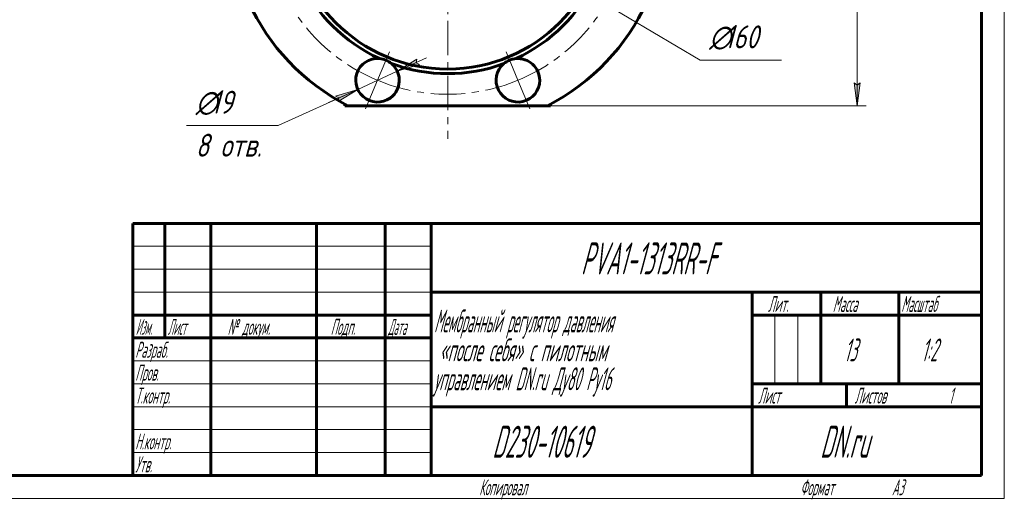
# Model space of a CAD drawing. Header units: millimetres. Extents: x 0 to 420, y 0 to 297.
# Tile 8 of 13: x 205 to 420, y 0 to 104. Entities that reach past the tile are written whole.
import ezdxf

# ---------------------------------------------------------------- set-up
doc = ezdxf.new("R2010")
doc.units = ezdxf.units.MM
for name, pattern in [('K5LT_AXLED', [12, 7.5, -1.5, 1.5, -1.5]), ('K5LT_BASIC', [0]), ('K5LT_THIN', [0])]:
    doc.linetypes.add(name, pattern=pattern)
doc.layers.add('Системный слой', color=7, linetype='Continuous')
doc.layers.add('Системный слой (1)', color=7, linetype='Continuous', true_color=0x6c6c6c)
doc.styles.add('KDIMTEXTSTYLE', font='GOST_AU.SHX', dxfattribs={"width": 0.96, "oblique": 15, "height": 5})
doc.styles.add('KTEXTSTYLE', font='GOST_AU.SHX', dxfattribs={"width": 0.56, "height": 5})
doc.dimstyles.new('KDIMSTYLE (0.50)', dxfattribs={"dimtxt": 5, "dimasz": 1, "dimexe": 2, "dimexo": 0, "dimgap": 1, "dimtad": 1, "dimlfac": 2, "dimtxsty": 'KDIMTEXTSTYLE', "dimsah": 1, "dimcen": 0, "dimdle": 1, "dimadec": 0, "dimazin": 0, "dimtfac": 0.667, "dimtmove": 0, "dimatfit": 3, "dimfxl": 1, "dimtvp": 1, "dimtolj": 1, "dimtzin": 0, "dimarcsym": 0})

# ---------------------------------------------------------------- blocks, each defined once
blk = doc.blocks.new('U61')
at = {"layer": 'Системный слой (1)', "color": 143, "linetype": 'K5LT_BASIC', "lineweight": 60, "true_color": 0x33acca}
for p, q in [((276.21, 85.68), (276.87, 85.68)), ((320.41, 85.68), (321.07, 85.68))]:
    blk.add_line(p, q, dxfattribs=at)
blk = doc.blocks.new('U95')
at = {"layer": 'Системный слой (1)', "color": 30, "linetype": 'K5LT_AXLED', "lineweight": 18, "true_color": 0xff8000}
for p, q in [((283.33, 165.13), (280.75, 171.37)), ((313.95, 165.13), (316.53, 171.37)), ((285.92, 158.9), (283.33, 165.13)), ((311.36, 158.9), (313.95, 165.13)), ((261.68, 143.49), (255.45, 146.07)), ((335.6, 143.49), (341.83, 146.07)), ((267.92, 140.9), (261.68, 143.49)), ((329.36, 140.9), (335.6, 143.49)), ((267.92, 115.46), (261.68, 112.87)), ((329.36, 115.46), (335.6, 112.87)), ((261.68, 112.87), (255.45, 110.29)), ((335.6, 112.87), (341.83, 110.29)), ((285.92, 97.46), (283.33, 91.22)), ((311.36, 97.46), (313.95, 91.22)), ((283.33, 91.22), (280.75, 84.99)), ((313.95, 91.22), (316.53, 84.99))]:
    blk.add_line(p, q, dxfattribs=at)
for start, end in [(67.5, 112.5), (112.5, 157.5), (22.5, 67.5), (157.5, 202.5), (337.5, 22.5), (202.5, 247.5), (292.5, 337.5), (247.5, 292.5)]:
    blk.add_arc((298.64, 128.18), 40, start, end, dxfattribs=at)
blk = doc.blocks.new('U96')
at = {"layer": 'Системный слой (1)', "color": 30, "linetype": 'K5LT_AXLED', "lineweight": 18, "true_color": 0xff8000}
for q in [(298.64, 177.93), (248.89, 128.18), (348.39, 128.18), (298.64, 78.43)]:
    blk.add_line((298.64, 128.18), q, dxfattribs=at)
blk = doc.blocks.new('D5')
at = {"layer": 'Системный слой (1)'}
for points in [[(268.86, 146.57), (264.22, 148.55), (268.19, 145.44), (268.09, 146.26)], [(333.06, 107.81), (329.09, 110.92), (329.19, 110.1), (328.42, 109.79)]]:
    blk.add_hatch(color=7, dxfattribs=at).paths.add_polyline_path(points)
at = {"layer": 'Системный слой (1)', "color": 7, "linetype": 'K5LT_THIN', "lineweight": 18, "true_color": 0xffffff}
for p, q in [((264.22, 148.55), (268.86, 146.57)), ((268.19, 145.44), (264.22, 148.55)), ((264.22, 148.55), (333.06, 107.81)), ((268.86, 146.57), (268.09, 146.26)), ((268.09, 146.26), (268.19, 145.44)), ((328.42, 109.79), (329.19, 110.1)), ((333.06, 107.81), (328.42, 109.79)), ((329.19, 110.1), (329.09, 110.92)), ((329.09, 110.92), (333.06, 107.81)), ((333.06, 107.81), (353.66, 95.61))]:
    blk.add_line(p, q, dxfattribs=at)
blk.add_wipeout([(355.66, 96.61), (355.66, 103.99), (368.84, 103.99), (368.84, 96.61)]).dxf.layer = 'Системный слой (1)'
blk.add_line((353.66, 95.61), (371.39, 95.61), dxfattribs=at)
at = {"layer": 'Системный слой (1)', "color": 7, "char_height": 5, "attachment_point": 1, "style": 'KTEXTSTYLE'}
for s, insert in [('\\H5.0;\\W1.000;\\Q15;\\Q15;\\W0.960;∅', (355.66, 103.2)), ('\\H5.0;\\W1.000;\\Q15;\\Q15;\\W0.960;160', (358.97, 103.2))]:
    blk.add_mtext(s, dxfattribs=dict(at, insert=insert))
blk = doc.blocks.new('KDIMARROW_01')
at = {"layer": 'Системный слой'}
blk.add_hatch(color=0, dxfattribs=at).paths.add_polyline_path([(0, 0), (-5, 0.66), (-4.5, 0), (-5, -0.66)])
at = {"layer": 'Системный слой', "color": 0, "linetype": 'K5LT_THIN', "lineweight": 18}
for p, q in [((-4.5, 0), (-5, 0.66)), ((-5, 0.66), (0, 0)), ((0, 0), (-5, -0.66)), ((-5, -0.66), (-4.5, 0))]:
    blk.add_line(p, q, dxfattribs=at)
at = {"layer": 'Системный слой (1)', "color": 0, "linetype": 'K5LT_THIN', "lineweight": 18}
blk.add_line((126.47, 128.18), (125.97, 128.18), dxfattribs=at)
blk = doc.blocks.new('D6')
at = {"layer": 'Системный слой (1)'}
for points in [[(291.75, 95.06), (292.48, 94.67), (287.65, 93.19), (291.93, 95.87)], [(274.73, 86.58), (279.01, 89.25), (274.19, 87.78), (274.92, 87.39)]]:
    blk.add_hatch(color=7, dxfattribs=at).paths.add_polyline_path(points)
at = {"layer": 'Системный слой (1)', "color": 7, "linetype": 'K5LT_THIN', "lineweight": 18, "true_color": 0xffffff}
for p, q in [((287.65, 93.19), (294.02, 96.1)), ((291.93, 95.87), (287.65, 93.19)), ((287.65, 93.19), (292.48, 94.67)), ((291.75, 95.06), (291.93, 95.87)), ((292.48, 94.67), (291.75, 95.06)), ((287.65, 93.19), (279.01, 89.25)), ((279.01, 89.25), (261.68, 81.35)), ((279.01, 89.25), (272.64, 86.35)), ((279.01, 89.25), (274.19, 87.78)), ((274.73, 86.58), (279.01, 89.25)), ((274.19, 87.78), (274.92, 87.39)), ((274.92, 87.39), (274.73, 86.58))]:
    blk.add_line(p, q, dxfattribs=at)
blk.add_arc((283.33, 91.22), 4.75, 0.7364, 85.05, dxfattribs=at)
blk.add_arc((283.33, 91.22), 4.75, 0.7364, 85.05, dxfattribs=at)
blk.add_wipeout([(243.68, 72.97), (243.68, 89.73), (259.04, 89.73), (259.04, 72.97)]).dxf.layer = 'Системный слой (1)'
blk.add_line((261.68, 81.35), (241.68, 81.35), dxfattribs=at)
at = {"layer": 'Системный слой (1)', "color": 7, "char_height": 5, "attachment_point": 1, "style": 'KTEXTSTYLE'}
for s, insert in [('\\H5.0;\\W1.000;\\Q15;\\Q15;\\W0.960;∅', (243.68, 88.94)), ('\\H5.0;\\W1.000;\\Q15;\\Q15;\\W0.960;19', (246.98, 88.94)), ('\\H5.0;\\W1.000;\\Q15;\\Q15;\\W0.960;8 отв.', (243.68, 79.56))]:
    blk.add_mtext(s, dxfattribs=dict(at, insert=insert))
blk = doc.blocks.new('D8')
at = {"layer": 'Системный слой (1)'}
for points in [[(388.57, 265.68), (387.91, 270.68), (387.25, 265.68), (387.91, 266.18)], [(387.91, 85.68), (388.57, 90.68), (387.91, 90.18), (387.25, 90.68)]]:
    blk.add_hatch(color=7, dxfattribs=at).paths.add_polyline_path(points)
at = {"layer": 'Системный слой (1)', "color": 7, "linetype": 'K5LT_THIN', "lineweight": 18, "true_color": 0xffffff}
for p, q in [((308.41, 270.68), (389.91, 270.68)), ((387.25, 265.68), (387.91, 270.68)), ((387.91, 270.68), (388.57, 265.68)), ((387.91, 266.18), (387.25, 265.68)), ((388.57, 265.68), (387.91, 266.18)), ((387.91, 85.68), (387.25, 90.68)), ((387.25, 90.68), (387.91, 90.18)), ((387.91, 90.18), (388.57, 90.68)), ((388.57, 90.68), (387.91, 85.68)), ((320.41, 85.68), (389.91, 85.68))]:
    blk.add_line(p, q, dxfattribs=at)
blk.add_wipeout([(386.91, 172.64), (379.53, 172.64), (379.53, 183.28), (386.91, 183.28)]).dxf.layer = 'Системный слой (1)'
blk.add_line((387.91, 85.68), (387.91, 270.68), dxfattribs=at)
at = {"layer": 'Системный слой (1)', "color": 7, "insert": (380.32, 172.64), "char_height": 5, "attachment_point": 1, "rotation": 90, "style": 'KTEXTSTYLE'}
blk.add_mtext('\\H5.0;\\W1.000;\\Q15;\\Q15;\\W0.960;370', dxfattribs=at)
blk = doc.blocks.new('U97')
at = {"color": 7, "linetype": 'K5LT_THIN', "lineweight": 18, "true_color": 0xffffff}
for p, q in [((420, 297), (420, 0)), ((230, 55), (295, 55)), ((230, 50), (295, 50)), ((230, 45), (295, 45)), ((369.96, 25), (369.96, 40)), ((374.98, 25), (374.98, 40)), ((230, 30), (295, 30)), ((230, 25), (295, 25)), ((230, 20), (295, 20)), ((230, 15), (295, 15)), ((230, 10), (295, 10)), ((420, 0), (0, 0))]:
    blk.add_line(p, q, dxfattribs=at)
at = {"color": 143, "linetype": 'K5LT_BASIC', "lineweight": 60, "true_color": 0x33acca}
for p, q in [((415, 292), (415, 5)), ((230, 60), (415, 60)), ((230, 5), (230, 60)), ((237, 35), (237, 60)), ((247, 5), (247, 60)), ((270, 5), (270, 60)), ((285, 5), (285, 60)), ((295, 5), (295, 60)), ((295, 45), (415, 45)), ((365, 5), (365, 45)), ((380, 25), (380, 45)), ((397, 25), (397, 45)), ((230, 40), (295, 40)), ((365, 40), (380, 40)), ((380, 40), (415, 40)), ((230, 35), (295, 35)), ((365, 25), (415, 25)), ((385.57, 20), (385.57, 25)), ((295, 20), (365, 20)), ((365, 20), (415, 20)), ((415, 5), (20, 5))]:
    blk.add_line(p, q, dxfattribs=at)
at = {"color": 7, "attachment_point": 1, "style": 'KTEXTSTYLE'}
for s, insert, char_height in [('\\H5.0;\\W1.000;\\Q15;\\Q15;\\W0.560;\\H7.00;PVA1-1313RR-F', (327.7, 55.86), 7), ('\\H5.0;\\W1.000;\\Q15;\\Q15;\\W0.560;\\H3.50;Лит.', (368.47, 44.18), 3.5), ('\\H5.0;\\W1.000;\\Q15;\\Q15;\\W0.560;\\H3.50;Масса', (382.58, 44.18), 3.5), ('\\H5.0;\\W1.000;\\Q15;\\Q15;\\W0.540;\\H3.50;Масштаб', (397.52, 44.18), 3.5), ('\\H5.0;\\W1.000;\\Q15;\\Q15;\\W0.456;Мембранный регулятор давления', (295.67, 41.21), 5), ('\\H5.0;\\W1.000;\\Q15;\\Q15;\\W0.458;\\H3.50;Изм.', (230.62, 39.18), 3.5), ('\\H5.0;\\W1.000;\\Q15;\\Q15;\\W0.467;\\H3.50;Лист', (237.61, 39.18), 3.5), ('\\H5.0;\\W1.000;\\Q15;\\Q15;\\W0.560;\\H3.50;№ докум.', (250.63, 39.18), 3.5), ('\\H5.0;\\W1.000;\\Q15;\\Q15;\\W0.560;\\H3.50;Подп.', (273.1, 39.18), 3.5), ('\\H5.0;\\W1.000;\\Q15;\\Q15;\\W0.467;\\H3.50;Дата', (285.61, 39.18), 3.5), ('\\H5.0;\\W1.000;\\Q15;\\Q15;\\W0.560;\\H3.50;Разраб.', (230.5, 34.18), 3.5), ('\\H5.0;\\W1.000;\\Q15;\\Q15;\\W0.560;«после себя» с пилотным', (296.81, 34.9), 5), ('\\H5.0;\\W1.000;\\Q15;\\Q15;\\W0.560;13', (385.08, 34.9), 5), ('\\H5.0;\\W1.000;\\Q15;\\Q15;\\W0.560;{\\c16737820;1:2}', (401.92, 34.9), 5), ('\\H5.0;\\W1.000;\\Q15;\\Q15;\\W0.560;\\H3.50;Пров.', (230.5, 29.18), 3.5), ('\\H5.0;\\W1.000;\\Q15;\\Q15;\\W0.508;управлением DN.ru Ду80 Ру16', (295.59, 28.59), 5), ('\\H5.0;\\W1.000;\\Q15;\\Q15;\\W0.560;\\H3.50;Т.контр.', (230.5, 24.18), 3.5), ('\\H5.0;\\W1.000;\\Q15;\\Q15;\\W0.560;\\H3.50;Лист', (366.32, 24.18), 3.5), ('\\H5.0;\\W1.000;\\Q15;\\Q15;\\W0.560;\\H3.50;Листов', (387.36, 24.18), 3.5), ('\\H5.0;\\W1.000;\\Q15;\\Q15;\\W0.560;\\H3.50;1', (407.91, 24.18), 3.5), ('\\H5.0;\\W1.000;\\Q15;\\Q15;\\W0.560;\\H7.00;{\\c16737820;D230-10619}', (308.35, 15.86), 7), ('\\H5.0;\\W1.000;\\Q15;\\Q15;\\W0.560;\\H7.00;DN.ru', (379.84, 15.86), 7), ('\\H5.0;\\W1.000;\\Q15;\\Q15;\\W0.560;\\H3.50;Н.контр.', (230.5, 14.18), 3.5), ('\\H5.0;\\W1.000;\\Q15;\\Q15;\\W0.560;\\H3.50;Утв.', (230.5, 9.18), 3.5), ('\\H5.0;\\W1.000;\\Q15;\\Q15;\\W0.560;\\H3.50;Копировал', (305.5, 4.18), 3.5), ('\\H5.0;\\W1.000;\\Q15;\\Q15;\\W0.560;\\H3.50;Формат', (375.5, 4.18), 3.5), ('\\H5.0;\\W1.000;\\Q15;\\Q15;\\W0.560;\\H3.50;A3', (395.5, 4.18), 3.5)]:
    blk.add_mtext(s, dxfattribs=dict(at, insert=insert, char_height=char_height))

msp = doc.modelspace()

# ---------------------------------------------------------------- linework, layer by layer
at = {"layer": 'Системный слой (1)', "color": 143, "linetype": 'K5LT_BASIC', "lineweight": 60, "true_color": 0x33acca}
for p, q in [((276.2087, 86.026), (276.2087, 85.6792)), ((321.0714, 86.026), (321.0714, 85.6792)), ((276.8728, 85.6792), (320.4073, 85.6792))]:
    msp.add_line(p, q, dxfattribs=at)
msp.add_circle((298.6401, 128.1792), 34.5, dxfattribs=at)
for centre, radius, start, end in [((298.6401, 128.1792), 47.75, 297.120173, 242.879827), ((298.6401, 128.1792), 35.5, 204.812325, 245.187675), ((298.6401, 128.1792), 35.5, 294.812325, 335.187675), ((283.3327, 91.2241), 4.75, 85.050043, 315), ((283.3327, 91.2241), 4.75, 49.949957, 85.050043), ((298.6401, 128.1792), 35.5, 249.812325, 290.187675), ((283.3327, 91.2241), 4.75, 315, 49.949957), ((313.9474, 91.2241), 4.75, 130.050043, 0), ((313.9474, 91.2241), 4.75, 94.949957, 130.050043), ((313.9474, 91.2241), 4.75, 0, 94.949957)]:
    msp.add_arc(centre, radius, start, end, dxfattribs=at)

# ---------------------------------------------------------------- block references
at = {"layer": 'Системный слой (1)'}
for name in ['U96', 'U95', 'U61']:
    msp.add_blockref(name, (0, 0), dxfattribs=at)

# ---------------------------------------------------------------- next in the draw order: dimensions: what is measured, and where the dimension line sits
at = {"layer": 'Системный слой (1)', "color": 7}
dim = msp.add_diameter_dim_2p(p1=(229.7954, 168.9275), p2=(367.4847, 87.431), dimstyle='KDIMSTYLE (0.50)', override={"dimtih": 1, "dimtoh": 1, "dimpost": '\\H5.0;\\W0.960;\\Q15;<>', "dimblk1": 'KDIMARROW_01', "dimblk2": 'KDIMARROW_01', "dimclrt": 7, "dimtol": 1, "dimtp": 0, "dimtm": 0, "dimtdec": 5, "dimtmove": 1, "dimatfit": 2, "dimtolj": 1}, dxfattribs=at)
dim.commit()
dim.dimension.update_dxf_attribs({"geometry": 'D5', "text_midpoint": (355.662, 95.6125), "dimtype": 163})

# ---------------------------------------------------------------- next in the draw order: dimensions: what is measured, and where the dimension line sits
dim = msp.add_linear_dim(base=(387.907, 85.6792), p1=(308.4106, 270.6792), p2=(320.4073, 85.6792), angle=90, dimstyle='KDIMSTYLE (0.50)', override={"dimexo": 0, "dimpost": '\\H5.0;\\W0.960;\\Q15;<>', "dimblk1": 'KDIMARROW_01', "dimblk2": 'KDIMARROW_01', "dimse1": 0, "dimse2": 0, "dimclrt": 7, "dimtol": 1, "dimtp": 0, "dimtm": 0, "dimtdec": 5, "dimtolj": 1}, dxfattribs=at)
dim.commit()
dim.dimension.update_dxf_attribs({"geometry": 'D8', "text_midpoint": (387.907, 178.1792), "dimtype": 160})
dim = msp.add_diameter_dim_2p(p1=(291.9764, 95.1657), p2=(274.689, 87.2824), dimstyle='KDIMSTYLE (0.50)', override={"dimtih": 1, "dimtoh": 1, "dimpost": '\\H5.0;\\W0.960;\\Q15;<>\\X\\H5.0;\\W0.960;\\Q15;\\Q15;8 отв.', "dimblk1": 'KDIMARROW_01', "dimblk2": 'KDIMARROW_01', "dimclrt": 7, "dimtol": 1, "dimtp": 0, "dimtm": 0, "dimtdec": 5, "dimtmove": 1, "dimatfit": 2, "dimtolj": 1}, dxfattribs=at)
dim.commit()
dim.dimension.update_dxf_attribs({"geometry": 'D6', "text_midpoint": (259.6849, 81.3523)})

# ---------------------------------------------------------------- next in the draw order: block references
msp.add_blockref('U97', (0, 0))

doc.saveas('drawing.dxf')
